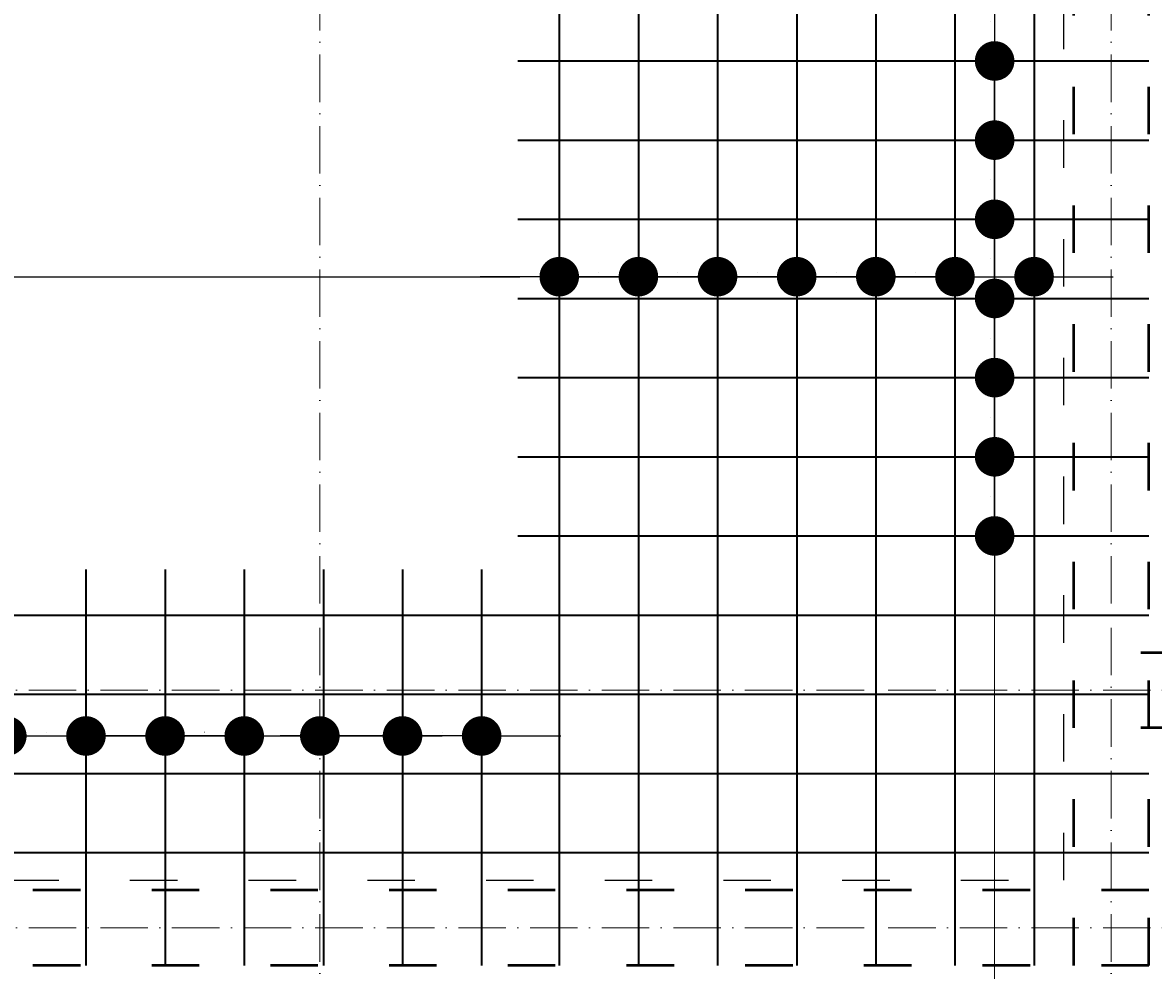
# Model space of a CAD drawing. Header units: millimetres. Extents: x 295948 to 312016, y 6878 to 18016.
# Tile 209 of 252: x 309334 to 309619, y 14053 to 14293. Entities that reach past the tile are written whole.
import ezdxf

# ---------------------------------------------------------------- set-up
doc = ezdxf.new("R2010")
doc.units = ezdxf.units.MM
doc.linetypes.add('ACAD_ISO03W100', pattern=[30, 12, -18])
doc.linetypes.add('ACAD_ISO10W100', pattern=[18, 12, -3, 0, -3])
for name, color, linetype, lineweight in [('konstrukcja wymiary', 1, 'Continuous', 13), ('osie', 5, 'ACAD_ISO10W100', 13), ('zbrojenie', 4, 'Continuous', 50), ('zbrojenie płyty', 141, 'Continuous', 35)]:
    doc.layers.add(name, color=color, linetype=linetype, lineweight=lineweight)
doc.layers.add('przerywane', color=6, linetype='ACAD_ISO03W100')
doc.styles.add('KONSTRUKCJA', font='romand.shx', dxfattribs={"oblique": 10})
doc.styles.get("Standard").update_dxf_attribs({"font": 'romand.shx', "oblique": 10})
doc.dimstyles.new('150', dxfattribs={"dimtxt": 10, "dimasz": 7, "dimexe": 1.25, "dimexo": 0.625, "dimgap": 3, "dimtad": 1, "dimdec": 0, "dimrnd": 0.5, "dimtxsty": 'KONSTRUKCJA', "dimblk": 'ARCHTICK', "dimcen": 2.5, "dimadec": 0, "dimazin": 0, "dimtfac": 1, "dimtdec": 0, "dimtix": 1, "dimtmove": 0, "dimatfit": 3, "dimfxl": 4, "dimfxlon": 1, "dimarcsym": 0})
doc.dimstyles.new('kropki', dxfattribs={"dimtxt": 0.001, "dimasz": 10, "dimexe": 1.25, "dimexo": 0.625, "dimgap": 1, "dimtad": 1, "dimtxsty": 'Standard', "dimblk": 'DOT', "dimcen": 2.5, "dimadec": 0, "dimazin": 0, "dimtfac": 1, "dimtmove": 0, "dimatfit": 3, "dimfxl": 1, "dimfxlon": 1, "dimarcsym": 0})

# ---------------------------------------------------------------- blocks, each defined once
blk = doc.blocks.new('_ArchTick')
at = {"color": 0, "linetype": 'ByBlock', "lineweight": 13, "const_width": 0.15}
blk.add_lwpolyline([(-0.5, -0.5), (0.5, 0.5)], dxfattribs=at)
blk = doc.blocks.new('*D930')
at = {"layer": 'Defpoints', "color": 0, "transparency": 16777216}
for p in [(310116.63, 14112.22), (309620.63, 14052.22), (310116.63, 13992.22)]:
    blk.add_point(p, dxfattribs=at)
at = {"layer": 'konstrukcja wymiary', "color": 0, "lineweight": -2, "transparency": 16777216}
for p, q in [((309620.63, 13996.22), (309620.63, 13990.97)), ((310116.63, 13996.22), (310116.63, 13990.97)), ((309620.63, 13992.22), (310116.63, 13992.22))]:
    blk.add_line(p, q, dxfattribs=at)
at = {"layer": 'konstrukcja wymiary', "color": 0, "lineweight": -2, "transparency": 16777216, "xscale": 7, "yscale": 7, "zscale": 7, "rotation": 180}
blk.add_blockref('_ArchTick', (309620.63, 13992.22), dxfattribs=at)
at = {"layer": 'konstrukcja wymiary', "color": 0, "lineweight": -2, "transparency": 16777216, "xscale": 7, "yscale": 7, "zscale": 7}
blk.add_blockref('_ArchTick', (310116.63, 13992.22), dxfattribs=at)
at = {"layer": 'konstrukcja wymiary', "color": 0, "transparency": 16777216, "insert": (309868.63, 14000.22), "char_height": 10, "attachment_point": 5, "style": 'KONSTRUKCJA'}
blk.add_mtext('496', dxfattribs=at)
blk = doc.blocks.new('_Dot')
at = {"color": 0, "linetype": 'ByBlock', "lineweight": -2}
blk.add_line((-0.5, 0), (-1, 0), dxfattribs=at)
at = {"color": 0, "linetype": 'ByBlock', "const_width": 0.5}
blk.add_lwpolyline([(-0.25, 0, 1), (0.25, 0, 1)], format="xyb", close=True, dxfattribs=at)
blk = doc.blocks.new('*D1235')
at = {"layer": 'Defpoints', "color": 0, "transparency": 16777216}
for p in [(309569.13, 14323.22), (309569.13, 14303.22), (309579.16, 14303.22)]:
    blk.add_point(p, dxfattribs=at)
at = {"layer": 'konstrukcja wymiary', "color": 0, "lineweight": -2, "transparency": 16777216}
for p, q in [((309579.16, 14333.22), (309579.16, 14343.22)), ((309578.16, 14323.22), (309580.41, 14323.22)), ((309579.16, 14323.22), (309579.16, 14303.22)), ((309578.16, 14303.22), (309580.41, 14303.22)), ((309579.16, 14293.22), (309579.16, 14283.22))]:
    blk.add_line(p, q, dxfattribs=at)
at = {"layer": 'konstrukcja wymiary', "color": 0, "lineweight": -2, "transparency": 16777216, "xscale": 10, "yscale": 10, "zscale": 10}
for p, rotation in [((309579.16, 14323.22), 270), ((309579.16, 14303.22), 90)]:
    blk.add_blockref('_Dot', p, dxfattribs=dict(at, rotation=rotation))
at = {"layer": 'konstrukcja wymiary', "color": 0, "transparency": 16777216, "insert": (309578.16, 14313.22), "char_height": 0.001, "attachment_point": 5, "rotation": 90}
blk.add_mtext('20', dxfattribs=at)
blk = doc.blocks.new('*D1273')
at = {"layer": 'Defpoints', "color": 0, "transparency": 16777216}
for p in [(309569.13, 14303.22), (309569.13, 14283.22), (309579.16, 14283.22)]:
    blk.add_point(p, dxfattribs=at)
at = {"layer": 'konstrukcja wymiary', "color": 0, "lineweight": -2, "transparency": 16777216}
for p, q in [((309579.16, 14313.22), (309579.16, 14323.22)), ((309578.16, 14303.22), (309580.41, 14303.22)), ((309579.16, 14303.22), (309579.16, 14283.22)), ((309578.16, 14283.22), (309580.41, 14283.22)), ((309579.16, 14273.22), (309579.16, 14263.22))]:
    blk.add_line(p, q, dxfattribs=at)
at = {"layer": 'konstrukcja wymiary', "color": 0, "lineweight": -2, "transparency": 16777216, "xscale": 10, "yscale": 10, "zscale": 10}
for p, rotation in [((309579.16, 14303.22), 270), ((309579.16, 14283.22), 90)]:
    blk.add_blockref('_Dot', p, dxfattribs=dict(at, rotation=rotation))
at = {"layer": 'konstrukcja wymiary', "color": 0, "transparency": 16777216, "insert": (309578.16, 14293.22), "char_height": 0.001, "attachment_point": 5, "rotation": 90}
blk.add_mtext('20', dxfattribs=at)
blk = doc.blocks.new('*D1274')
at = {"layer": 'Defpoints', "color": 0, "transparency": 16777216}
for p in [(309569.13, 14283.22), (309569.13, 14163.22), (309579.16, 14163.22)]:
    blk.add_point(p, dxfattribs=at)
at = {"layer": 'konstrukcja wymiary', "color": 0, "lineweight": -2, "transparency": 16777216}
for p, q in [((309578.16, 14283.22), (309580.41, 14283.22)), ((309579.16, 14273.22), (309579.16, 14173.22)), ((309578.16, 14163.22), (309580.41, 14163.22))]:
    blk.add_line(p, q, dxfattribs=at)
at = {"layer": 'konstrukcja wymiary', "color": 0, "lineweight": -2, "transparency": 16777216, "xscale": 10, "yscale": 10, "zscale": 10}
for p, rotation in [((309579.16, 14283.22), 90), ((309579.16, 14163.22), 270)]:
    blk.add_blockref('_Dot', p, dxfattribs=dict(at, rotation=rotation))
at = {"layer": 'konstrukcja wymiary', "color": 0, "transparency": 16777216, "insert": (309578.16, 14223.22), "char_height": 0.001, "attachment_point": 5, "rotation": 90}
blk.add_mtext('120', dxfattribs=at)
blk = doc.blocks.new('*D1275')
at = {"layer": 'Defpoints', "color": 0, "transparency": 16777216}
for p in [(309569.13, 14183.22), (309579.16, 14183.22), (309569.13, 14163.22)]:
    blk.add_point(p, dxfattribs=at)
at = {"layer": 'konstrukcja wymiary', "color": 0, "lineweight": -2, "transparency": 16777216}
for p, q in [((309579.16, 14193.22), (309579.16, 14203.22)), ((309578.16, 14183.22), (309580.41, 14183.22)), ((309579.16, 14163.22), (309579.16, 14183.22)), ((309578.16, 14163.22), (309580.41, 14163.22)), ((309579.16, 14153.22), (309579.16, 14143.22))]:
    blk.add_line(p, q, dxfattribs=at)
at = {"layer": 'konstrukcja wymiary', "color": 0, "lineweight": -2, "transparency": 16777216, "xscale": 10, "yscale": 10, "zscale": 10}
for p, rotation in [((309579.16, 14183.22), 270), ((309579.16, 14163.22), 90)]:
    blk.add_blockref('_Dot', p, dxfattribs=dict(at, rotation=rotation))
at = {"layer": 'konstrukcja wymiary', "color": 0, "transparency": 16777216, "insert": (309578.16, 14173.22), "char_height": 0.001, "attachment_point": 5, "rotation": 90}
blk.add_mtext('20', dxfattribs=at)
blk = doc.blocks.new('*D1276')
at = {"layer": 'Defpoints', "color": 0, "transparency": 16777216}
for p in [(309569.13, 14203.22), (309579.16, 14203.22), (309569.13, 14183.22)]:
    blk.add_point(p, dxfattribs=at)
at = {"layer": 'konstrukcja wymiary', "color": 0, "lineweight": -2, "transparency": 16777216}
for p, q in [((309579.16, 14213.22), (309579.16, 14223.22)), ((309578.16, 14203.22), (309580.41, 14203.22)), ((309579.16, 14183.22), (309579.16, 14203.22)), ((309578.16, 14183.22), (309580.41, 14183.22)), ((309579.16, 14173.22), (309579.16, 14163.22))]:
    blk.add_line(p, q, dxfattribs=at)
at = {"layer": 'konstrukcja wymiary', "color": 0, "lineweight": -2, "transparency": 16777216, "xscale": 10, "yscale": 10, "zscale": 10}
for p, rotation in [((309579.16, 14203.22), 270), ((309579.16, 14183.22), 90)]:
    blk.add_blockref('_Dot', p, dxfattribs=dict(at, rotation=rotation))
at = {"layer": 'konstrukcja wymiary', "color": 0, "transparency": 16777216, "insert": (309578.16, 14193.22), "char_height": 0.001, "attachment_point": 5, "rotation": 90}
blk.add_mtext('20', dxfattribs=at)
blk = doc.blocks.new('*D1277')
at = {"layer": 'Defpoints', "color": 0, "transparency": 16777216}
for p in [(309569.13, 14223.22), (309579.16, 14223.22), (309569.13, 14203.22)]:
    blk.add_point(p, dxfattribs=at)
at = {"layer": 'konstrukcja wymiary', "color": 0, "lineweight": -2, "transparency": 16777216}
for p, q in [((309579.16, 14233.22), (309579.16, 14243.22)), ((309578.16, 14223.22), (309580.41, 14223.22)), ((309579.16, 14203.22), (309579.16, 14223.22)), ((309578.16, 14203.22), (309580.41, 14203.22)), ((309579.16, 14193.22), (309579.16, 14183.22))]:
    blk.add_line(p, q, dxfattribs=at)
at = {"layer": 'konstrukcja wymiary', "color": 0, "lineweight": -2, "transparency": 16777216, "xscale": 10, "yscale": 10, "zscale": 10}
for p, rotation in [((309579.16, 14223.22), 270), ((309579.16, 14203.22), 90)]:
    blk.add_blockref('_Dot', p, dxfattribs=dict(at, rotation=rotation))
at = {"layer": 'konstrukcja wymiary', "color": 0, "transparency": 16777216, "insert": (309578.16, 14213.22), "char_height": 0.001, "attachment_point": 5, "rotation": 90}
blk.add_mtext('20', dxfattribs=at)
blk = doc.blocks.new('*D1278')
at = {"layer": 'Defpoints', "color": 0, "transparency": 16777216}
for p in [(309569.13, 14243.22), (309579.16, 14243.22), (309569.13, 14223.22)]:
    blk.add_point(p, dxfattribs=at)
at = {"layer": 'konstrukcja wymiary', "color": 0, "lineweight": -2, "transparency": 16777216}
for p, q in [((309579.16, 14253.22), (309579.16, 14263.22)), ((309578.16, 14243.22), (309580.41, 14243.22)), ((309579.16, 14223.22), (309579.16, 14243.22)), ((309578.16, 14223.22), (309580.41, 14223.22)), ((309579.16, 14213.22), (309579.16, 14203.22))]:
    blk.add_line(p, q, dxfattribs=at)
at = {"layer": 'konstrukcja wymiary', "color": 0, "lineweight": -2, "transparency": 16777216, "xscale": 10, "yscale": 10, "zscale": 10}
for p, rotation in [((309579.16, 14243.22), 270), ((309579.16, 14223.22), 90)]:
    blk.add_blockref('_Dot', p, dxfattribs=dict(at, rotation=rotation))
at = {"layer": 'konstrukcja wymiary', "color": 0, "transparency": 16777216, "insert": (309578.16, 14233.22), "char_height": 0.001, "attachment_point": 5, "rotation": 90}
blk.add_mtext('20', dxfattribs=at)
blk = doc.blocks.new('*D1236')
at = {"layer": 'Defpoints', "color": 0, "transparency": 16777216}
for p in [(309569.13, 14263.22), (309579.16, 14263.22), (309569.13, 14243.22)]:
    blk.add_point(p, dxfattribs=at)
at = {"layer": 'konstrukcja wymiary', "color": 0, "lineweight": -2, "transparency": 16777216}
for p, q in [((309579.16, 14273.22), (309579.16, 14283.22)), ((309578.16, 14263.22), (309580.41, 14263.22)), ((309579.16, 14243.22), (309579.16, 14263.22)), ((309578.16, 14243.22), (309580.41, 14243.22)), ((309579.16, 14233.22), (309579.16, 14223.22))]:
    blk.add_line(p, q, dxfattribs=at)
at = {"layer": 'konstrukcja wymiary', "color": 0, "lineweight": -2, "transparency": 16777216, "xscale": 10, "yscale": 10, "zscale": 10}
for p, rotation in [((309579.16, 14263.22), 270), ((309579.16, 14243.22), 90)]:
    blk.add_blockref('_Dot', p, dxfattribs=dict(at, rotation=rotation))
at = {"layer": 'konstrukcja wymiary', "color": 0, "transparency": 16777216, "insert": (309578.16, 14253.22), "char_height": 0.001, "attachment_point": 5, "rotation": 90}
blk.add_mtext('20', dxfattribs=at)
blk = doc.blocks.new('*D1483')
at = {"layer": 'Defpoints', "color": 0, "transparency": 16777216}
for p in [(309329.52, 14112.69), (309309.52, 14103.22), (309329.52, 14103.22)]:
    blk.add_point(p, dxfattribs=at)
at = {"layer": 'konstrukcja wymiary', "color": 0, "lineweight": -2, "transparency": 16777216}
for p, q in [((309299.52, 14112.69), (309289.52, 14112.69)), ((309309.52, 14111.69), (309309.52, 14113.94)), ((309309.52, 14112.69), (309329.52, 14112.69)), ((309329.52, 14111.69), (309329.52, 14113.94)), ((309339.52, 14112.69), (309349.52, 14112.69))]:
    blk.add_line(p, q, dxfattribs=at)
at = {"layer": 'konstrukcja wymiary', "color": 0, "lineweight": -2, "transparency": 16777216, "xscale": 10, "yscale": 10, "zscale": 10}
blk.add_blockref('_Dot', (309309.52, 14112.69), dxfattribs=at)
at = {"layer": 'konstrukcja wymiary', "color": 0, "lineweight": -2, "transparency": 16777216, "xscale": 10, "yscale": 10, "zscale": 10, "rotation": 180}
blk.add_blockref('_Dot', (309329.52, 14112.69), dxfattribs=at)
at = {"layer": 'konstrukcja wymiary', "color": 0, "transparency": 16777216, "insert": (309319.52, 14113.69), "char_height": 0.001, "attachment_point": 5}
blk.add_mtext('20', dxfattribs=at)
blk = doc.blocks.new('*D1484')
at = {"layer": 'Defpoints', "color": 0, "transparency": 16777216}
for p in [(309349.52, 14112.69), (309329.52, 14103.22), (309349.52, 14103.22)]:
    blk.add_point(p, dxfattribs=at)
at = {"layer": 'konstrukcja wymiary', "color": 0, "lineweight": -2, "transparency": 16777216}
for p, q in [((309319.52, 14112.69), (309309.52, 14112.69)), ((309329.52, 14111.69), (309329.52, 14113.94)), ((309329.52, 14112.69), (309349.52, 14112.69)), ((309349.52, 14111.69), (309349.52, 14113.94)), ((309359.52, 14112.69), (309369.52, 14112.69))]:
    blk.add_line(p, q, dxfattribs=at)
at = {"layer": 'konstrukcja wymiary', "color": 0, "lineweight": -2, "transparency": 16777216, "xscale": 10, "yscale": 10, "zscale": 10}
blk.add_blockref('_Dot', (309329.52, 14112.69), dxfattribs=at)
at = {"layer": 'konstrukcja wymiary', "color": 0, "lineweight": -2, "transparency": 16777216, "xscale": 10, "yscale": 10, "zscale": 10, "rotation": 180}
blk.add_blockref('_Dot', (309349.52, 14112.69), dxfattribs=at)
at = {"layer": 'konstrukcja wymiary', "color": 0, "transparency": 16777216, "insert": (309339.52, 14113.69), "char_height": 0.001, "attachment_point": 5}
blk.add_mtext('20', dxfattribs=at)
blk = doc.blocks.new('*D1485')
at = {"layer": 'Defpoints', "color": 0, "transparency": 16777216}
for p in [(309389.52, 14112.69), (309349.52, 14103.22), (309389.52, 14103.22)]:
    blk.add_point(p, dxfattribs=at)
at = {"layer": 'konstrukcja wymiary', "color": 0, "lineweight": -2, "transparency": 16777216}
for p, q in [((309349.52, 14111.69), (309349.52, 14113.94)), ((309359.52, 14112.69), (309379.52, 14112.69)), ((309389.52, 14111.69), (309389.52, 14113.94))]:
    blk.add_line(p, q, dxfattribs=at)
at = {"layer": 'konstrukcja wymiary', "color": 0, "lineweight": -2, "transparency": 16777216, "xscale": 10, "yscale": 10, "zscale": 10, "rotation": 180}
blk.add_blockref('_Dot', (309349.52, 14112.69), dxfattribs=at)
at = {"layer": 'konstrukcja wymiary', "color": 0, "lineweight": -2, "transparency": 16777216, "xscale": 10, "yscale": 10, "zscale": 10}
blk.add_blockref('_Dot', (309389.52, 14112.69), dxfattribs=at)
at = {"layer": 'konstrukcja wymiary', "color": 0, "transparency": 16777216, "insert": (309369.52, 14113.69), "char_height": 0.001, "attachment_point": 5}
blk.add_mtext('40', dxfattribs=at)
blk = doc.blocks.new('*D1486')
at = {"layer": 'Defpoints', "color": 0, "transparency": 16777216}
for p in [(309369.52, 14112.69), (309369.52, 14103.22), (309389.52, 14103.22)]:
    blk.add_point(p, dxfattribs=at)
at = {"layer": 'konstrukcja wymiary', "color": 0, "lineweight": -2, "transparency": 16777216}
for p, q in [((309359.52, 14112.69), (309349.52, 14112.69)), ((309369.52, 14111.69), (309369.52, 14113.94)), ((309389.52, 14112.69), (309369.52, 14112.69)), ((309389.52, 14111.69), (309389.52, 14113.94)), ((309399.52, 14112.69), (309409.52, 14112.69))]:
    blk.add_line(p, q, dxfattribs=at)
at = {"layer": 'konstrukcja wymiary', "color": 0, "lineweight": -2, "transparency": 16777216, "xscale": 10, "yscale": 10, "zscale": 10}
blk.add_blockref('_Dot', (309369.52, 14112.69), dxfattribs=at)
at = {"layer": 'konstrukcja wymiary', "color": 0, "lineweight": -2, "transparency": 16777216, "xscale": 10, "yscale": 10, "zscale": 10, "rotation": 180}
blk.add_blockref('_Dot', (309389.52, 14112.69), dxfattribs=at)
at = {"layer": 'konstrukcja wymiary', "color": 0, "transparency": 16777216, "insert": (309379.52, 14113.69), "char_height": 0.001, "attachment_point": 5}
blk.add_mtext('20', dxfattribs=at)
blk = doc.blocks.new('*D1467')
at = {"layer": 'Defpoints', "color": 0, "transparency": 16777216}
for p in [(309408.63, 14112.69), (309369.52, 14103.22), (309408.63, 14103.22)]:
    blk.add_point(p, dxfattribs=at)
at = {"layer": 'konstrukcja wymiary', "color": 0, "lineweight": -2, "transparency": 16777216}
for p, q in [((309369.52, 14111.69), (309369.52, 14113.94)), ((309379.52, 14112.69), (309398.63, 14112.69)), ((309408.63, 14111.69), (309408.63, 14113.94))]:
    blk.add_line(p, q, dxfattribs=at)
at = {"layer": 'konstrukcja wymiary', "color": 0, "lineweight": -2, "transparency": 16777216, "xscale": 10, "yscale": 10, "zscale": 10, "rotation": 180}
blk.add_blockref('_Dot', (309369.52, 14112.69), dxfattribs=at)
at = {"layer": 'konstrukcja wymiary', "color": 0, "lineweight": -2, "transparency": 16777216, "xscale": 10, "yscale": 10, "zscale": 10}
blk.add_blockref('_Dot', (309408.63, 14112.69), dxfattribs=at)
at = {"layer": 'konstrukcja wymiary', "color": 0, "transparency": 16777216, "insert": (309389.07, 14113.69), "char_height": 0.001, "attachment_point": 5}
blk.add_mtext('39,11', dxfattribs=at)
blk = doc.blocks.new('*D1468')
at = {"layer": 'Defpoints', "color": 0, "transparency": 16777216}
for p in [(309449.52, 14112.69), (309408.63, 14103.22), (309449.52, 14103.22)]:
    blk.add_point(p, dxfattribs=at)
at = {"layer": 'konstrukcja wymiary', "color": 0, "lineweight": -2, "transparency": 16777216}
for p, q in [((309408.63, 14111.69), (309408.63, 14113.94)), ((309418.63, 14112.69), (309439.52, 14112.69)), ((309449.52, 14111.69), (309449.52, 14113.94))]:
    blk.add_line(p, q, dxfattribs=at)
at = {"layer": 'konstrukcja wymiary', "color": 0, "lineweight": -2, "transparency": 16777216, "xscale": 10, "yscale": 10, "zscale": 10, "rotation": 180}
blk.add_blockref('_Dot', (309408.63, 14112.69), dxfattribs=at)
at = {"layer": 'konstrukcja wymiary', "color": 0, "lineweight": -2, "transparency": 16777216, "xscale": 10, "yscale": 10, "zscale": 10}
blk.add_blockref('_Dot', (309449.52, 14112.69), dxfattribs=at)
at = {"layer": 'konstrukcja wymiary', "color": 0, "transparency": 16777216, "insert": (309429.07, 14113.69), "char_height": 0.001, "attachment_point": 5}
blk.add_mtext('40,89', dxfattribs=at)
blk = doc.blocks.new('*D1469')
at = {"layer": 'Defpoints', "color": 0, "transparency": 16777216}
for p in [(309429.52, 14112.69), (309429.52, 14103.22), (309449.52, 14103.22)]:
    blk.add_point(p, dxfattribs=at)
at = {"layer": 'konstrukcja wymiary', "color": 0, "lineweight": -2, "transparency": 16777216}
for p, q in [((309419.52, 14112.69), (309409.52, 14112.69)), ((309429.52, 14111.69), (309429.52, 14113.94)), ((309449.52, 14112.69), (309429.52, 14112.69)), ((309449.52, 14111.69), (309449.52, 14113.94)), ((309459.52, 14112.69), (309469.52, 14112.69))]:
    blk.add_line(p, q, dxfattribs=at)
at = {"layer": 'konstrukcja wymiary', "color": 0, "lineweight": -2, "transparency": 16777216, "xscale": 10, "yscale": 10, "zscale": 10}
blk.add_blockref('_Dot', (309429.52, 14112.69), dxfattribs=at)
at = {"layer": 'konstrukcja wymiary', "color": 0, "lineweight": -2, "transparency": 16777216, "xscale": 10, "yscale": 10, "zscale": 10, "rotation": 180}
blk.add_blockref('_Dot', (309449.52, 14112.69), dxfattribs=at)
at = {"layer": 'konstrukcja wymiary', "color": 0, "transparency": 16777216, "insert": (309439.52, 14113.69), "char_height": 0.001, "attachment_point": 5}
blk.add_mtext('20', dxfattribs=at)
blk = doc.blocks.new('*D1473')
at = {"layer": 'Defpoints', "color": 0, "transparency": 16777216}
for p in [(309469.13, 14228.72), (309469.13, 14223.22), (309069.52, 14219.72)]:
    blk.add_point(p, dxfattribs=at)
at = {"layer": 'konstrukcja wymiary', "color": 0, "lineweight": -2, "transparency": 16777216}
for p, q in [((309069.52, 14227.72), (309069.52, 14229.97)), ((309079.52, 14228.72), (309459.13, 14228.72)), ((309469.13, 14227.72), (309469.13, 14229.97))]:
    blk.add_line(p, q, dxfattribs=at)
at = {"layer": 'konstrukcja wymiary', "color": 0, "lineweight": -2, "transparency": 16777216, "xscale": 10, "yscale": 10, "zscale": 10, "rotation": 180}
blk.add_blockref('_Dot', (309069.52, 14228.72), dxfattribs=at)
at = {"layer": 'konstrukcja wymiary', "color": 0, "lineweight": -2, "transparency": 16777216, "xscale": 10, "yscale": 10, "zscale": 10}
blk.add_blockref('_Dot', (309469.13, 14228.72), dxfattribs=at)
at = {"layer": 'konstrukcja wymiary', "color": 0, "transparency": 16777216, "insert": (309269.32, 14229.72), "char_height": 0.001, "attachment_point": 5}
blk.add_mtext('399,61', dxfattribs=at)
blk = doc.blocks.new('*D1474')
at = {"layer": 'Defpoints', "color": 0, "transparency": 16777216}
for p in [(309489.13, 14228.72), (309469.13, 14223.22), (309489.13, 14223.22)]:
    blk.add_point(p, dxfattribs=at)
at = {"layer": 'konstrukcja wymiary', "color": 0, "lineweight": -2, "transparency": 16777216}
for p, q in [((309459.13, 14228.72), (309449.13, 14228.72)), ((309469.13, 14227.72), (309469.13, 14229.97)), ((309469.13, 14228.72), (309489.13, 14228.72)), ((309489.13, 14227.72), (309489.13, 14229.97)), ((309499.13, 14228.72), (309509.13, 14228.72))]:
    blk.add_line(p, q, dxfattribs=at)
at = {"layer": 'konstrukcja wymiary', "color": 0, "lineweight": -2, "transparency": 16777216, "xscale": 10, "yscale": 10, "zscale": 10}
blk.add_blockref('_Dot', (309469.13, 14228.72), dxfattribs=at)
at = {"layer": 'konstrukcja wymiary', "color": 0, "lineweight": -2, "transparency": 16777216, "xscale": 10, "yscale": 10, "zscale": 10, "rotation": 180}
blk.add_blockref('_Dot', (309489.13, 14228.72), dxfattribs=at)
at = {"layer": 'konstrukcja wymiary', "color": 0, "transparency": 16777216, "insert": (309479.13, 14229.72), "char_height": 0.001, "attachment_point": 5}
blk.add_mtext('20', dxfattribs=at)
blk = doc.blocks.new('*D1475')
at = {"layer": 'Defpoints', "color": 0, "transparency": 16777216}
for p in [(309509.13, 14228.72), (309489.13, 14223.22), (309509.13, 14223.22)]:
    blk.add_point(p, dxfattribs=at)
at = {"layer": 'konstrukcja wymiary', "color": 0, "lineweight": -2, "transparency": 16777216}
for p, q in [((309479.13, 14228.72), (309469.13, 14228.72)), ((309489.13, 14227.72), (309489.13, 14229.97)), ((309489.13, 14228.72), (309509.13, 14228.72)), ((309509.13, 14227.72), (309509.13, 14229.97)), ((309519.13, 14228.72), (309529.13, 14228.72))]:
    blk.add_line(p, q, dxfattribs=at)
at = {"layer": 'konstrukcja wymiary', "color": 0, "lineweight": -2, "transparency": 16777216, "xscale": 10, "yscale": 10, "zscale": 10}
blk.add_blockref('_Dot', (309489.13, 14228.72), dxfattribs=at)
at = {"layer": 'konstrukcja wymiary', "color": 0, "lineweight": -2, "transparency": 16777216, "xscale": 10, "yscale": 10, "zscale": 10, "rotation": 180}
blk.add_blockref('_Dot', (309509.13, 14228.72), dxfattribs=at)
at = {"layer": 'konstrukcja wymiary', "color": 0, "transparency": 16777216, "insert": (309499.13, 14229.72), "char_height": 0.001, "attachment_point": 5}
blk.add_mtext('20', dxfattribs=at)
blk = doc.blocks.new('*D1487')
at = {"layer": 'Defpoints', "color": 0, "transparency": 16777216}
for p in [(309529.13, 14228.72), (309509.13, 14223.22), (309529.13, 14223.22)]:
    blk.add_point(p, dxfattribs=at)
at = {"layer": 'konstrukcja wymiary', "color": 0, "lineweight": -2, "transparency": 16777216}
for p, q in [((309499.13, 14228.72), (309489.13, 14228.72)), ((309509.13, 14227.72), (309509.13, 14229.97)), ((309509.13, 14228.72), (309529.13, 14228.72)), ((309529.13, 14227.72), (309529.13, 14229.97)), ((309539.13, 14228.72), (309549.13, 14228.72))]:
    blk.add_line(p, q, dxfattribs=at)
at = {"layer": 'konstrukcja wymiary', "color": 0, "lineweight": -2, "transparency": 16777216, "xscale": 10, "yscale": 10, "zscale": 10}
blk.add_blockref('_Dot', (309509.13, 14228.72), dxfattribs=at)
at = {"layer": 'konstrukcja wymiary', "color": 0, "lineweight": -2, "transparency": 16777216, "xscale": 10, "yscale": 10, "zscale": 10, "rotation": 180}
blk.add_blockref('_Dot', (309529.13, 14228.72), dxfattribs=at)
at = {"layer": 'konstrukcja wymiary', "color": 0, "transparency": 16777216, "insert": (309519.13, 14229.72), "char_height": 0.001, "attachment_point": 5}
blk.add_mtext('20', dxfattribs=at)
blk = doc.blocks.new('*D1488')
at = {"layer": 'Defpoints', "color": 0, "transparency": 16777216}
for p in [(309549.13, 14228.72), (309529.13, 14223.22), (309549.13, 14223.22)]:
    blk.add_point(p, dxfattribs=at)
at = {"layer": 'konstrukcja wymiary', "color": 0, "lineweight": -2, "transparency": 16777216}
for p, q in [((309519.13, 14228.72), (309509.13, 14228.72)), ((309529.13, 14227.72), (309529.13, 14229.97)), ((309529.13, 14228.72), (309549.13, 14228.72)), ((309549.13, 14227.72), (309549.13, 14229.97)), ((309559.13, 14228.72), (309569.13, 14228.72))]:
    blk.add_line(p, q, dxfattribs=at)
at = {"layer": 'konstrukcja wymiary', "color": 0, "lineweight": -2, "transparency": 16777216, "xscale": 10, "yscale": 10, "zscale": 10}
blk.add_blockref('_Dot', (309529.13, 14228.72), dxfattribs=at)
at = {"layer": 'konstrukcja wymiary', "color": 0, "lineweight": -2, "transparency": 16777216, "xscale": 10, "yscale": 10, "zscale": 10, "rotation": 180}
blk.add_blockref('_Dot', (309549.13, 14228.72), dxfattribs=at)
at = {"layer": 'konstrukcja wymiary', "color": 0, "transparency": 16777216, "insert": (309539.13, 14229.72), "char_height": 0.001, "attachment_point": 5}
blk.add_mtext('20', dxfattribs=at)
blk = doc.blocks.new('*D1489')
at = {"layer": 'Defpoints', "color": 0, "transparency": 16777216}
for p in [(309569.13, 14228.72), (309549.13, 14223.22), (309569.13, 14223.22)]:
    blk.add_point(p, dxfattribs=at)
at = {"layer": 'konstrukcja wymiary', "color": 0, "lineweight": -2, "transparency": 16777216}
for p, q in [((309539.13, 14228.72), (309529.13, 14228.72)), ((309549.13, 14227.72), (309549.13, 14229.97)), ((309549.13, 14228.72), (309569.13, 14228.72)), ((309569.13, 14227.72), (309569.13, 14229.97)), ((309579.13, 14228.72), (309589.13, 14228.72))]:
    blk.add_line(p, q, dxfattribs=at)
at = {"layer": 'konstrukcja wymiary', "color": 0, "lineweight": -2, "transparency": 16777216, "xscale": 10, "yscale": 10, "zscale": 10}
blk.add_blockref('_Dot', (309549.13, 14228.72), dxfattribs=at)
at = {"layer": 'konstrukcja wymiary', "color": 0, "lineweight": -2, "transparency": 16777216, "xscale": 10, "yscale": 10, "zscale": 10, "rotation": 180}
blk.add_blockref('_Dot', (309569.13, 14228.72), dxfattribs=at)
at = {"layer": 'konstrukcja wymiary', "color": 0, "transparency": 16777216, "insert": (309559.13, 14229.72), "char_height": 0.001, "attachment_point": 5}
blk.add_mtext('20', dxfattribs=at)
blk = doc.blocks.new('*D1490')
at = {"layer": 'Defpoints', "color": 0, "transparency": 16777216}
for p in [(309589.13, 14228.72), (309569.13, 14223.22), (309589.13, 14223.22)]:
    blk.add_point(p, dxfattribs=at)
at = {"layer": 'konstrukcja wymiary', "color": 0, "lineweight": -2, "transparency": 16777216}
for p, q in [((309559.13, 14228.72), (309549.13, 14228.72)), ((309569.13, 14227.72), (309569.13, 14229.97)), ((309569.13, 14228.72), (309589.13, 14228.72)), ((309589.13, 14227.72), (309589.13, 14229.97)), ((309599.13, 14228.72), (309609.13, 14228.72))]:
    blk.add_line(p, q, dxfattribs=at)
at = {"layer": 'konstrukcja wymiary', "color": 0, "lineweight": -2, "transparency": 16777216, "xscale": 10, "yscale": 10, "zscale": 10}
blk.add_blockref('_Dot', (309569.13, 14228.72), dxfattribs=at)
at = {"layer": 'konstrukcja wymiary', "color": 0, "lineweight": -2, "transparency": 16777216, "xscale": 10, "yscale": 10, "zscale": 10, "rotation": 180}
blk.add_blockref('_Dot', (309589.13, 14228.72), dxfattribs=at)
at = {"layer": 'konstrukcja wymiary', "color": 0, "transparency": 16777216, "insert": (309579.13, 14229.72), "char_height": 0.001, "attachment_point": 5}
blk.add_mtext('20', dxfattribs=at)

msp = doc.modelspace()

# ---------------------------------------------------------------- linework, layer by layer
at = {"layer": 'konstrukcja wymiary'}
msp.add_line((309579.159, 14020.919), (309579.159, 14153.224), dxfattribs=at)
at = {"layer": 'osie'}
for p, q in [((309408.631, 15606.148), (309408.631, 13976.332)), ((309608.631, 15606.148), (309608.631, 13976.332)), ((308773.963, 14124.224), (310778.683, 14124.224)), ((308773.963, 14064.224), (310778.683, 14064.224))]:
    msp.add_line(p, q, dxfattribs=at)
at = {"layer": 'przerywane'}
for p, q in [((309596.631, 14076.224), (309596.631, 14687.224)), ((309000.631, 14076.224), (309596.631, 14076.224))]:
    msp.add_line(p, q, dxfattribs=at)
at = {"layer": 'zbrojenie', "linetype": 'ACAD_ISO03W100'}
for p, q in [((309599.131, 14054.724), (309599.131, 14708.724)), ((309618.131, 14054.724), (309618.131, 14708.724)), ((310138.131, 14133.724), (309599.131, 14133.724)), ((310138.131, 14114.724), (309599.131, 14114.724)), ((309618.131, 14073.724), (308979.131, 14073.724)), ((309618.131, 14054.724), (308979.131, 14054.724))]:
    msp.add_line(p, q, dxfattribs=at)
at = {"layer": 'zbrojenie płyty'}
for p, q in [((309469.131, 14849.224), (309469.131, 14054.724)), ((309489.131, 14849.224), (309489.131, 14054.724)), ((309509.131, 14849.224), (309509.131, 14054.724)), ((309529.131, 14849.224), (309529.131, 14054.724)), ((309549.131, 14849.224), (309549.131, 14054.724)), ((309569.131, 14849.224), (309569.131, 14054.724)), ((309589.131, 14849.224), (309589.131, 14054.724)), ((309458.631, 14283.224), (309618.131, 14283.224)), ((309458.631, 14263.224), (309618.131, 14263.224)), ((309458.631, 14243.224), (309618.131, 14243.224)), ((309458.631, 14223.224), (309618.131, 14223.224)), ((309458.631, 14203.224), (309618.131, 14203.224)), ((309458.631, 14183.224), (309618.131, 14183.224)), ((309458.631, 14163.224), (309618.131, 14163.224)), ((309349.518, 14154.724), (309349.518, 14054.724)), ((309369.518, 14154.724), (309369.518, 14054.724)), ((309389.518, 14154.724), (309389.518, 14054.724)), ((309409.518, 14154.724), (309409.518, 14054.724)), ((309429.518, 14154.724), (309429.518, 14054.724)), ((309449.518, 14154.724), (309449.518, 14054.724)), ((308979.131, 14143.224), (309618.131, 14143.224)), ((308979.131, 14123.224), (309618.131, 14123.224)), ((308979.131, 14103.224), (309618.131, 14103.224)), ((308979.131, 14083.224), (309618.131, 14083.224))]:
    msp.add_line(p, q, dxfattribs=at)

# ---------------------------------------------------------------- dimensions: what is measured, and where the dimension line sits
at = {"layer": 'konstrukcja wymiary'}
for base, p1, p2, picture, middle in [((309579.159, 14303.224), (309569.131, 14323.224), (309569.131, 14303.224), '*D1235', (309578.158, 14313.224)), ((309579.159, 14283.224), (309569.131, 14303.224), (309569.131, 14283.224), '*D1273', (309578.158, 14293.224)), ((309579.159, 14163.224), (309569.131, 14283.224), (309569.131, 14163.224), '*D1274', (309578.158, 14223.224)), ((309579.159, 14263.224), (309569.131, 14243.224), (309569.131, 14263.224), '*D1236', (309578.158, 14253.224)), ((309579.159, 14243.224), (309569.131, 14223.224), (309569.131, 14243.224), '*D1278', (309578.158, 14233.224)), ((309579.159, 14223.224), (309569.131, 14203.224), (309569.131, 14223.224), '*D1277', (309578.158, 14213.224)), ((309579.159, 14203.224), (309569.131, 14183.224), (309569.131, 14203.224), '*D1276', (309578.158, 14193.224)), ((309579.159, 14183.224), (309569.131, 14163.224), (309569.131, 14183.224), '*D1275', (309578.158, 14173.224))]:
    dim = msp.add_linear_dim(base=base, p1=p1, p2=p2, angle=90, dimstyle='kropki', override={"dimtmove": 1}, dxfattribs=at)
    dim.commit()
    dim.dimension.update_dxf_attribs({"geometry": picture, "text_midpoint": middle})
for base, p1, p2, dimstyle, picture, middle in [((309469.131, 14228.722), (309069.518, 14219.724), (309469.131, 14223.224), 'kropki', '*D1473', (309269.324, 14229.722)), ((309489.131, 14228.722), (309469.131, 14223.224), (309489.131, 14223.224), 'kropki', '*D1474', (309479.131, 14229.722)), ((309509.131, 14228.722), (309489.131, 14223.224), (309509.131, 14223.224), 'kropki', '*D1475', (309499.131, 14229.722)), ((309529.131, 14228.722), (309509.131, 14223.224), (309529.131, 14223.224), 'kropki', '*D1487', (309519.131, 14229.722)), ((309549.131, 14228.722), (309529.131, 14223.224), (309549.131, 14223.224), 'kropki', '*D1488', (309539.131, 14229.722)), ((309569.131, 14228.722), (309549.131, 14223.224), (309569.131, 14223.224), 'kropki', '*D1489', (309559.131, 14229.722)), ((309589.131, 14228.722), (309569.131, 14223.224), (309589.131, 14223.224), 'kropki', '*D1490', (309579.131, 14229.722)), ((309329.518, 14112.691), (309309.518, 14103.224), (309329.518, 14103.224), 'kropki', '*D1483', (309319.518, 14113.691)), ((309349.518, 14112.691), (309329.518, 14103.224), (309349.518, 14103.224), 'kropki', '*D1484', (309339.518, 14113.691)), ((309389.518, 14112.691), (309349.518, 14103.224), (309389.518, 14103.224), 'kropki', '*D1485', (309369.518, 14113.691)), ((309369.518, 14112.691), (309389.518, 14103.224), (309369.518, 14103.224), 'kropki', '*D1486', (309379.518, 14113.691)), ((309408.631, 14112.691), (309369.518, 14103.224), (309408.631, 14103.224), 'kropki', '*D1467', (309389.074, 14113.691)), ((309449.518, 14112.691), (309408.631, 14103.224), (309449.518, 14103.224), 'kropki', '*D1468', (309429.074, 14113.691)), ((309429.518, 14112.691), (309449.518, 14103.224), (309429.518, 14103.224), 'kropki', '*D1469', (309439.518, 14113.691)), ((310116.631, 13992.224), (309620.631, 14052.224), (310116.631, 14112.224), '150', '*D930', (309868.631, 14000.224))]:
    dim = msp.add_linear_dim(base=base, p1=p1, p2=p2, dimstyle=dimstyle, override={"dimtmove": 1}, dxfattribs=at)
    dim.commit()
    dim.dimension.update_dxf_attribs({"geometry": picture, "text_midpoint": middle})

doc.saveas('drawing.dxf')
